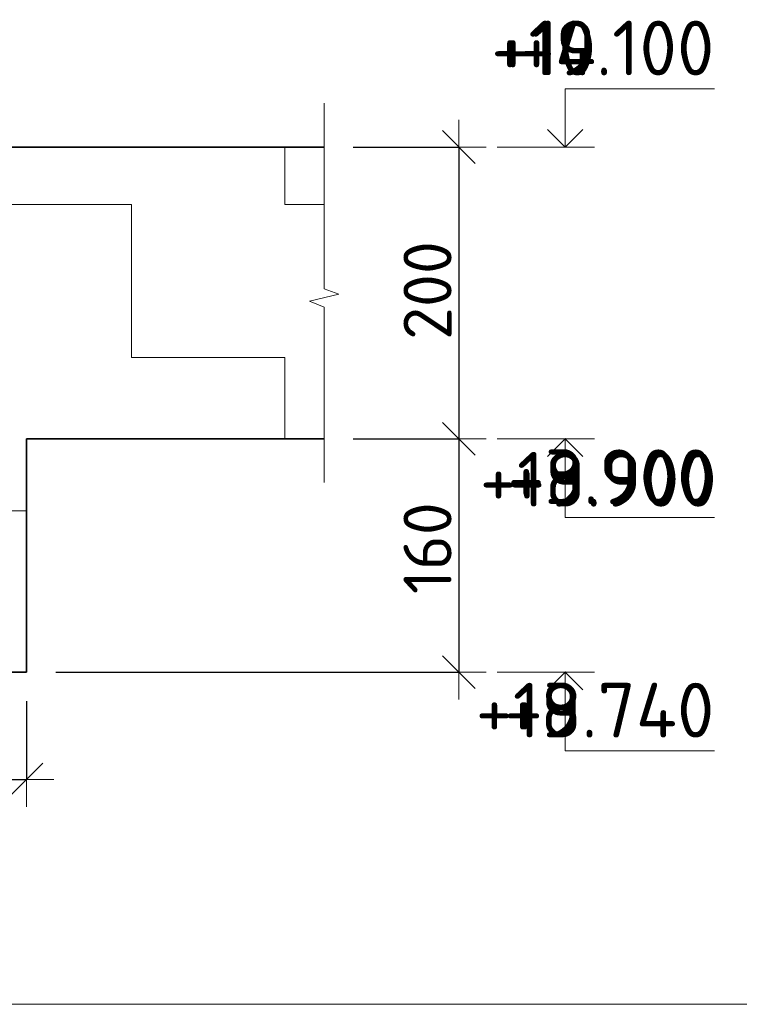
# Model space of a CAD drawing. Header units: metres. Extents: x -38 to 97, y -15 to 21.
# Tile 204 of 233: x 76.468 to 76.962, y 12.472 to 13.147. Entities that reach past the tile are written whole.
import ezdxf

# ---------------------------------------------------------------- set-up
doc = ezdxf.new("R2010")
doc.units = ezdxf.units.M
doc.header["$PDMODE"] = 65
for name, color, linetype, lineweight in [('XR$3$Размерная линия_ общее', 7, 'Continuous', 13), ('XR$4$Размерная линия_ общее', 7, 'Continuous', 13), ('XR$6$Размерная линия_ общее', 7, 'Continuous', 13)]:
    doc.layers.add(name, color=color, linetype=linetype, lineweight=lineweight)
doc.styles.add('ISOCPEUR', font='txt')
doc.dimstyles.new('DIMSTYLE_8', dxfattribs={"dimtxt": 0.033, "dimasz": 0.0375, "dimexe": 0, "dimexo": 0, "dimgap": 0.0165, "dimtad": 2, "dimdec": 0, "dimlfac": 1000, "dimrnd": 1, "dimzin": 12, "dimdsep": 46, "dimtxsty": 'ISOCPEUR', "dimblk1": 'ALL_ML_STRICH', "dimblk2": 'ALL_ML_STRICH', "dimsah": 1, "dimcen": 0, "dimclrd": 7, "dimclre": 256, "dimclrt": 7, "dimadec": 0, "dimazin": 0, "dimtfac": 1, "dimtdec": 0, "dimtix": 1, "dimtmove": 2, "dimatfit": 3, "dimfxl": 0, "dimtzin": 0, "dimlwd": 0, "dimlwe": -3, "dimarcsym": 0})
pattern_1 = [(0, (0.21, 0.21), (0.105, 0.105), [0.105, -0.105]), (90, (0.21, 0.21), (-0.105, 0.105), [0.105, -0.105])]

# ---------------------------------------------------------------- blocks, each defined once
blk = doc.blocks.new('ЭЛЕМЕНТ_УЗОРА_5')
at = {"color": 7, "linetype": 'Continuous', "lineweight": 13, "transparency": 33554687}
blk.add_line((76.67716, 12.82949), (76.67716, 12.82949), dxfattribs=at)
blk.add_lwpolyline([(76.67716, 13.08949), (76.67716, 12.96235), (76.68716, 12.95871), (76.66716, 12.95377), (76.67716, 12.94961), (76.67716, 12.82949)], dxfattribs=at)
blk = doc.blocks.new('СЛОЖНЫЙ_ОБЪЕКТ_9')
at = {"color": 7, "linetype": 'Continuous', "lineweight": 13, "transparency": 33554687}
blk.add_line((76.86254, 13.05949), (76.79587, 13.05949), dxfattribs=at)
blk.add_lwpolyline([(76.84254, 13.05949), (76.84254, 13.09949), (76.94487, 13.09949)], dxfattribs=at)
at = {"color": 7, "linetype": 'Continuous', "lineweight": 35, "transparency": 33554687}
blk.add_lwpolyline([(76.83043, 13.07159), (76.84254, 13.05949), (76.85464, 13.07159)], dxfattribs=at)
blk = doc.blocks.new('СЛОЖНЫЙ_ОБЪЕКТ_10')
at = {"color": 7, "linetype": 'Continuous', "lineweight": 13, "transparency": 33554687}
blk.add_line((76.86254, 12.85949), (76.79587, 12.85949), dxfattribs=at)
at = {"color": 7, "linetype": 'Continuous', "lineweight": 35, "transparency": 33554687}
blk.add_lwpolyline([(76.83043, 12.84738), (76.84254, 12.85949), (76.85464, 12.84738)], dxfattribs=at)
at = {"color": 7, "linetype": 'Continuous', "lineweight": 13, "transparency": 33554687}
blk.add_lwpolyline([(76.84254, 12.85949), (76.84254, 12.80549), (76.94487, 12.80549)], dxfattribs=at)
blk = doc.blocks.new('СЛОЖНЫЙ_ОБЪЕКТ_11')
at = {"color": 7, "linetype": 'Continuous', "lineweight": 13, "transparency": 33554687}
blk.add_line((76.86254, 12.69949), (76.79587, 12.69949), dxfattribs=at)
at = {"color": 7, "linetype": 'Continuous', "lineweight": 35, "transparency": 33554687}
blk.add_lwpolyline([(76.83043, 12.68738), (76.84254, 12.69949), (76.85464, 12.68738)], dxfattribs=at)
at = {"color": 7, "linetype": 'Continuous', "lineweight": 13, "transparency": 33554687}
blk.add_lwpolyline([(76.84254, 12.69949), (76.84254, 12.64549), (76.94487, 12.64549)], dxfattribs=at)
blk = doc.blocks.new('ALL_ML_STRICH')
at = {"color": 0, "linetype": 'ByBlock', "lineweight": -2}
for p, q in [((0, -0.5), (0, 0.5)), ((-0.3, -0.3), (0.3, 0.3)), ((-1, 0), (0.5, 0))]:
    blk.add_line(p, q, dxfattribs=at)
blk = doc.blocks.new('*D109')
at = {"layer": 'DEFPOINTS', "color": 7, "linetype": 'Continuous', "lineweight": 13, "transparency": 33554687}
for p in [(76.67716, 13.05949), (76.76958, 13.05949), (76.67716, 12.85949)]:
    blk.add_point(p, dxfattribs=at)
at = {"layer": 'XR$3$Размерная линия_ общее', "color": 253, "linetype": 'Continuous', "lineweight": -2, "true_color": 0xa0a0a0, "transparency": 33554687}
for p, q in [((76.69716, 13.05949), (76.76958, 13.05949)), ((76.69716, 12.85949), (76.76958, 12.85949))]:
    blk.add_line(p, q, dxfattribs=at)
at = {"layer": 'XR$3$Размерная линия_ общее', "color": 7, "linetype": 'Continuous', "lineweight": -2, "transparency": 33554687}
blk.add_line((76.76958, 13.05949), (76.76958, 12.85949), dxfattribs=at)
at = {"layer": 'XR$3$Размерная линия_ общее', "color": 7, "linetype": 'Continuous', "lineweight": 13, "transparency": 33554687, "xscale": 0.0375, "yscale": 0.0375, "zscale": 0.0375}
for p, rotation in [((76.76958, 13.05949), 90), ((76.76958, 12.85949), 270)]:
    blk.add_blockref('ALL_ML_STRICH', p, dxfattribs=dict(at, rotation=rotation))
at = {"layer": 'XR$3$Размерная линия_ общее', "color": 7, "linetype": 'Continuous', "lineweight": 13, "transparency": 33554687, "insert": (76.74808, 12.96114), "char_height": 0.033, "width": 0.099, "attachment_point": 5, "rotation": 90, "style": 'ISOCPEUR'}
blk.add_mtext('\\A1;{200}', dxfattribs=at)
blk = doc.blocks.new('*D110')
at = {"layer": 'DEFPOINTS', "color": 7, "linetype": 'Continuous', "lineweight": 13, "transparency": 33554687}
for p in [(76.67716, 12.85949), (76.76958, 12.85949), (76.47301, 12.69949)]:
    blk.add_point(p, dxfattribs=at)
at = {"layer": 'XR$3$Размерная линия_ общее', "color": 253, "linetype": 'Continuous', "lineweight": -2, "true_color": 0xa0a0a0, "transparency": 33554687}
for p, q in [((76.69716, 12.85949), (76.76958, 12.85949)), ((76.49301, 12.69949), (76.76958, 12.69949))]:
    blk.add_line(p, q, dxfattribs=at)
at = {"layer": 'XR$3$Размерная линия_ общее', "color": 7, "linetype": 'Continuous', "lineweight": -2, "transparency": 33554687}
blk.add_line((76.76958, 12.85949), (76.76958, 12.69949), dxfattribs=at)
at = {"layer": 'XR$3$Размерная линия_ общее', "color": 7, "linetype": 'Continuous', "lineweight": 13, "transparency": 33554687, "xscale": 0.0375, "yscale": 0.0375, "zscale": 0.0375}
for p, rotation in [((76.76958, 12.85949), 90), ((76.76958, 12.69949), 270)]:
    blk.add_blockref('ALL_ML_STRICH', p, dxfattribs=dict(at, rotation=rotation))
at = {"layer": 'XR$3$Размерная линия_ общее', "color": 7, "linetype": 'Continuous', "lineweight": 13, "transparency": 33554687, "insert": (76.74808, 12.78444), "char_height": 0.033, "width": 0.099, "attachment_point": 5, "rotation": 90, "style": 'ISOCPEUR'}
blk.add_mtext('\\A1;{160}', dxfattribs=at)
blk = doc.blocks.new('*D112')
at = {"layer": 'DEFPOINTS', "color": 7, "linetype": 'Continuous', "lineweight": 13, "transparency": 33554687}
for p in [(76.17301, 12.69949), (76.47301, 12.69949), (76.17301, 12.62581)]:
    blk.add_point(p, dxfattribs=at)
at = {"layer": 'XR$3$Размерная линия_ общее', "color": 253, "linetype": 'Continuous', "lineweight": -2, "true_color": 0xa0a0a0, "transparency": 33554687}
for p, q in [((76.17301, 12.67949), (76.17301, 12.62581)), ((76.47301, 12.67949), (76.47301, 12.62581))]:
    blk.add_line(p, q, dxfattribs=at)
at = {"layer": 'XR$3$Размерная линия_ общее', "color": 7, "linetype": 'Continuous', "lineweight": -2, "transparency": 33554687}
blk.add_line((76.17301, 12.62581), (76.47301, 12.62581), dxfattribs=at)
at = {"layer": 'XR$3$Размерная линия_ общее', "color": 7, "linetype": 'Continuous', "lineweight": 13, "transparency": 33554687, "xscale": 0.0375, "yscale": 0.0375, "zscale": 0.0375, "rotation": 180}
blk.add_blockref('ALL_ML_STRICH', (76.17301, 12.62581), dxfattribs=at)
at = {"layer": 'XR$3$Размерная линия_ общее', "color": 7, "linetype": 'Continuous', "lineweight": 13, "transparency": 33554687, "xscale": 0.0375, "yscale": 0.0375, "zscale": 0.0375}
blk.add_blockref('ALL_ML_STRICH', (76.47301, 12.62581), dxfattribs=at)
at = {"layer": 'XR$3$Размерная линия_ общее', "color": 7, "linetype": 'Continuous', "lineweight": 13, "transparency": 33554687, "insert": (76.32466, 12.64731), "char_height": 0.033, "width": 0.099, "attachment_point": 5, "style": 'ISOCPEUR'}
blk.add_mtext('\\A1;{300}', dxfattribs=at)
blk = doc.blocks.new('СЛОЖНЫЙ_ОБЪЕКТ_66')
at = {"color": 7, "linetype": 'Continuous', "lineweight": 13, "transparency": 33554687}
blk.add_line((76.86254, 13.05949), (76.79587, 13.05949), dxfattribs=at)
blk.add_lwpolyline([(76.84254, 13.05949), (76.84254, 13.09949), (76.94487, 13.09949)], dxfattribs=at)
at = {"color": 7, "linetype": 'Continuous', "lineweight": 35, "transparency": 33554687}
blk.add_lwpolyline([(76.83043, 13.07159), (76.84254, 13.05949), (76.85464, 13.07159)], dxfattribs=at)
blk = doc.blocks.new('СЛОЖНЫЙ_ОБЪЕКТ_67')
at = {"color": 7, "linetype": 'Continuous', "lineweight": 13, "transparency": 33554687}
blk.add_line((76.86254, 12.85949), (76.79587, 12.85949), dxfattribs=at)
at = {"color": 7, "linetype": 'Continuous', "lineweight": 35, "transparency": 33554687}
blk.add_lwpolyline([(76.83043, 12.84738), (76.84254, 12.85949), (76.85464, 12.84738)], dxfattribs=at)
at = {"color": 7, "linetype": 'Continuous', "lineweight": 13, "transparency": 33554687}
blk.add_lwpolyline([(76.84254, 12.85949), (76.84254, 12.80549), (76.94487, 12.80549)], dxfattribs=at)
blk = doc.blocks.new('СЛОЖНЫЙ_ОБЪЕКТ_68')
at = {"color": 7, "linetype": 'Continuous', "lineweight": 13, "transparency": 33554687}
blk.add_line((76.86254, 12.69949), (76.79587, 12.69949), dxfattribs=at)
at = {"color": 7, "linetype": 'Continuous', "lineweight": 35, "transparency": 33554687}
blk.add_lwpolyline([(76.83043, 12.68738), (76.84254, 12.69949), (76.85464, 12.68738)], dxfattribs=at)
at = {"color": 7, "linetype": 'Continuous', "lineweight": 13, "transparency": 33554687}
blk.add_lwpolyline([(76.84254, 12.69949), (76.84254, 12.64549), (76.94487, 12.64549)], dxfattribs=at)
blk = doc.blocks.new('ЭЛЕМЕНТ_УЗОРА_27')
at = {"color": 7, "linetype": 'Continuous', "lineweight": 13, "transparency": 33554687}
blk.add_line((76.67716, 12.82949), (76.67716, 12.82949), dxfattribs=at)
blk.add_lwpolyline([(76.67716, 13.08949), (76.67716, 12.96235), (76.68716, 12.95871), (76.66716, 12.95377), (76.67716, 12.94961), (76.67716, 12.82949)], dxfattribs=at)
blk = doc.blocks.new('*D550')
at = {"layer": 'DEFPOINTS', "color": 7, "linetype": 'Continuous', "lineweight": 13, "transparency": 33554687}
for p in [(76.67716, 13.05949), (76.76958, 13.05949), (76.67716, 12.85949)]:
    blk.add_point(p, dxfattribs=at)
at = {"layer": 'XR$4$Размерная линия_ общее', "color": 253, "linetype": 'Continuous', "lineweight": -2, "true_color": 0xa0a0a0, "transparency": 33554687}
for p, q in [((76.69716, 13.05949), (76.76958, 13.05949)), ((76.69716, 12.85949), (76.76958, 12.85949))]:
    blk.add_line(p, q, dxfattribs=at)
at = {"layer": 'XR$4$Размерная линия_ общее', "color": 7, "linetype": 'Continuous', "lineweight": -2, "transparency": 33554687}
blk.add_line((76.76958, 13.05949), (76.76958, 12.85949), dxfattribs=at)
at = {"layer": 'XR$4$Размерная линия_ общее', "color": 7, "linetype": 'Continuous', "lineweight": 13, "transparency": 33554687, "xscale": 0.0375, "yscale": 0.0375, "zscale": 0.0375}
for p, rotation in [((76.76958, 13.05949), 90), ((76.76958, 12.85949), 270)]:
    blk.add_blockref('ALL_ML_STRICH', p, dxfattribs=dict(at, rotation=rotation))
at = {"layer": 'XR$4$Размерная линия_ общее', "color": 7, "linetype": 'Continuous', "lineweight": 13, "transparency": 33554687, "insert": (76.74808, 12.96114), "char_height": 0.033, "width": 0.099, "attachment_point": 5, "rotation": 90, "style": 'ISOCPEUR'}
blk.add_mtext('\\A1;{200}', dxfattribs=at)
blk = doc.blocks.new('*D551')
at = {"layer": 'DEFPOINTS', "color": 7, "linetype": 'Continuous', "lineweight": 13, "transparency": 33554687}
for p in [(76.67716, 12.85949), (76.76958, 12.85949), (76.47301, 12.69949)]:
    blk.add_point(p, dxfattribs=at)
at = {"layer": 'XR$4$Размерная линия_ общее', "color": 253, "linetype": 'Continuous', "lineweight": -2, "true_color": 0xa0a0a0, "transparency": 33554687}
for p, q in [((76.69716, 12.85949), (76.76958, 12.85949)), ((76.49301, 12.69949), (76.76958, 12.69949))]:
    blk.add_line(p, q, dxfattribs=at)
at = {"layer": 'XR$4$Размерная линия_ общее', "color": 7, "linetype": 'Continuous', "lineweight": -2, "transparency": 33554687}
blk.add_line((76.76958, 12.85949), (76.76958, 12.69949), dxfattribs=at)
at = {"layer": 'XR$4$Размерная линия_ общее', "color": 7, "linetype": 'Continuous', "lineweight": 13, "transparency": 33554687, "xscale": 0.0375, "yscale": 0.0375, "zscale": 0.0375}
for p, rotation in [((76.76958, 12.85949), 90), ((76.76958, 12.69949), 270)]:
    blk.add_blockref('ALL_ML_STRICH', p, dxfattribs=dict(at, rotation=rotation))
at = {"layer": 'XR$4$Размерная линия_ общее', "color": 7, "linetype": 'Continuous', "lineweight": 13, "transparency": 33554687, "insert": (76.74808, 12.78444), "char_height": 0.033, "width": 0.099, "attachment_point": 5, "rotation": 90, "style": 'ISOCPEUR'}
blk.add_mtext('\\A1;{160}', dxfattribs=at)
blk = doc.blocks.new('*D553')
at = {"layer": 'DEFPOINTS', "color": 7, "linetype": 'Continuous', "lineweight": 13, "transparency": 33554687}
for p in [(76.17301, 12.69949), (76.47301, 12.69949), (76.17301, 12.62581)]:
    blk.add_point(p, dxfattribs=at)
at = {"layer": 'XR$4$Размерная линия_ общее', "color": 253, "linetype": 'Continuous', "lineweight": -2, "true_color": 0xa0a0a0, "transparency": 33554687}
for p, q in [((76.17301, 12.67949), (76.17301, 12.62581)), ((76.47301, 12.67949), (76.47301, 12.62581))]:
    blk.add_line(p, q, dxfattribs=at)
at = {"layer": 'XR$4$Размерная линия_ общее', "color": 7, "linetype": 'Continuous', "lineweight": -2, "transparency": 33554687}
blk.add_line((76.17301, 12.62581), (76.47301, 12.62581), dxfattribs=at)
at = {"layer": 'XR$4$Размерная линия_ общее', "color": 7, "linetype": 'Continuous', "lineweight": 13, "transparency": 33554687, "xscale": 0.0375, "yscale": 0.0375, "zscale": 0.0375, "rotation": 180}
blk.add_blockref('ALL_ML_STRICH', (76.17301, 12.62581), dxfattribs=at)
at = {"layer": 'XR$4$Размерная линия_ общее', "color": 7, "linetype": 'Continuous', "lineweight": 13, "transparency": 33554687, "xscale": 0.0375, "yscale": 0.0375, "zscale": 0.0375}
blk.add_blockref('ALL_ML_STRICH', (76.47301, 12.62581), dxfattribs=at)
at = {"layer": 'XR$4$Размерная линия_ общее', "color": 7, "linetype": 'Continuous', "lineweight": 13, "transparency": 33554687, "insert": (76.32466, 12.64731), "char_height": 0.033, "width": 0.099, "attachment_point": 5, "style": 'ISOCPEUR'}
blk.add_mtext('\\A1;{300}', dxfattribs=at)
blk = doc.blocks.new('СЛОЖНЫЙ_ОБЪЕКТ_89')
at = {"color": 7, "linetype": 'Continuous', "lineweight": 13, "transparency": 33554687}
blk.add_line((76.86254, 13.05949), (76.79587, 13.05949), dxfattribs=at)
blk.add_lwpolyline([(76.84254, 13.05949), (76.84254, 13.09949), (76.94487, 13.09949)], dxfattribs=at)
at = {"color": 7, "linetype": 'Continuous', "lineweight": 35, "transparency": 33554687}
blk.add_lwpolyline([(76.83043, 13.07159), (76.84254, 13.05949), (76.85464, 13.07159)], dxfattribs=at)
blk = doc.blocks.new('СЛОЖНЫЙ_ОБЪЕКТ_90')
at = {"color": 7, "linetype": 'Continuous', "lineweight": 13, "transparency": 33554687}
blk.add_line((76.86254, 12.85949), (76.79587, 12.85949), dxfattribs=at)
at = {"color": 7, "linetype": 'Continuous', "lineweight": 35, "transparency": 33554687}
blk.add_lwpolyline([(76.83043, 12.84738), (76.84254, 12.85949), (76.85464, 12.84738)], dxfattribs=at)
at = {"color": 7, "linetype": 'Continuous', "lineweight": 13, "transparency": 33554687}
blk.add_lwpolyline([(76.84254, 12.85949), (76.84254, 12.80549), (76.94487, 12.80549)], dxfattribs=at)
blk = doc.blocks.new('СЛОЖНЫЙ_ОБЪЕКТ_91')
at = {"color": 7, "linetype": 'Continuous', "lineweight": 13, "transparency": 33554687}
blk.add_line((76.86254, 12.69949), (76.79587, 12.69949), dxfattribs=at)
at = {"color": 7, "linetype": 'Continuous', "lineweight": 35, "transparency": 33554687}
blk.add_lwpolyline([(76.83043, 12.68738), (76.84254, 12.69949), (76.85464, 12.68738)], dxfattribs=at)
at = {"color": 7, "linetype": 'Continuous', "lineweight": 13, "transparency": 33554687}
blk.add_lwpolyline([(76.84254, 12.69949), (76.84254, 12.64549), (76.94487, 12.64549)], dxfattribs=at)
blk = doc.blocks.new('ЭЛЕМЕНТ_УЗОРА_42')
at = {"color": 7, "linetype": 'Continuous', "lineweight": 13, "transparency": 33554687}
blk.add_line((76.67716, 12.82949), (76.67716, 12.82949), dxfattribs=at)
blk.add_lwpolyline([(76.67716, 13.08949), (76.67716, 12.96235), (76.68716, 12.95871), (76.66716, 12.95377), (76.67716, 12.94961), (76.67716, 12.82949)], dxfattribs=at)
blk = doc.blocks.new('*D962')
at = {"layer": 'DEFPOINTS', "color": 7, "linetype": 'Continuous', "lineweight": 13, "transparency": 33554687}
for p in [(76.67716, 13.05949), (76.76958, 13.05949), (76.67716, 12.85949)]:
    blk.add_point(p, dxfattribs=at)
at = {"layer": 'XR$6$Размерная линия_ общее', "color": 253, "linetype": 'Continuous', "lineweight": -2, "true_color": 0xa0a0a0, "transparency": 33554687}
for p, q in [((76.69716, 13.05949), (76.76958, 13.05949)), ((76.69716, 12.85949), (76.76958, 12.85949))]:
    blk.add_line(p, q, dxfattribs=at)
at = {"layer": 'XR$6$Размерная линия_ общее', "color": 7, "linetype": 'Continuous', "lineweight": -2, "transparency": 33554687}
blk.add_line((76.76958, 13.05949), (76.76958, 12.85949), dxfattribs=at)
at = {"layer": 'XR$6$Размерная линия_ общее', "color": 7, "linetype": 'Continuous', "lineweight": 13, "transparency": 33554687, "xscale": 0.0375, "yscale": 0.0375, "zscale": 0.0375}
for p, rotation in [((76.76958, 13.05949), 90), ((76.76958, 12.85949), 270)]:
    blk.add_blockref('ALL_ML_STRICH', p, dxfattribs=dict(at, rotation=rotation))
at = {"layer": 'XR$6$Размерная линия_ общее', "color": 7, "linetype": 'Continuous', "lineweight": 13, "transparency": 33554687, "insert": (76.74808, 12.96114), "char_height": 0.033, "width": 0.099, "attachment_point": 5, "rotation": 90, "style": 'ISOCPEUR'}
blk.add_mtext('\\A1;{200}', dxfattribs=at)
blk = doc.blocks.new('*D963')
at = {"layer": 'DEFPOINTS', "color": 7, "linetype": 'Continuous', "lineweight": 13, "transparency": 33554687}
for p in [(76.67716, 12.85949), (76.76958, 12.85949), (76.47301, 12.69949)]:
    blk.add_point(p, dxfattribs=at)
at = {"layer": 'XR$6$Размерная линия_ общее', "color": 253, "linetype": 'Continuous', "lineweight": -2, "true_color": 0xa0a0a0, "transparency": 33554687}
for p, q in [((76.69716, 12.85949), (76.76958, 12.85949)), ((76.49301, 12.69949), (76.76958, 12.69949))]:
    blk.add_line(p, q, dxfattribs=at)
at = {"layer": 'XR$6$Размерная линия_ общее', "color": 7, "linetype": 'Continuous', "lineweight": -2, "transparency": 33554687}
blk.add_line((76.76958, 12.85949), (76.76958, 12.69949), dxfattribs=at)
at = {"layer": 'XR$6$Размерная линия_ общее', "color": 7, "linetype": 'Continuous', "lineweight": 13, "transparency": 33554687, "xscale": 0.0375, "yscale": 0.0375, "zscale": 0.0375}
for p, rotation in [((76.76958, 12.85949), 90), ((76.76958, 12.69949), 270)]:
    blk.add_blockref('ALL_ML_STRICH', p, dxfattribs=dict(at, rotation=rotation))
at = {"layer": 'XR$6$Размерная линия_ общее', "color": 7, "linetype": 'Continuous', "lineweight": 13, "transparency": 33554687, "insert": (76.74808, 12.78444), "char_height": 0.033, "width": 0.099, "attachment_point": 5, "rotation": 90, "style": 'ISOCPEUR'}
blk.add_mtext('\\A1;{160}', dxfattribs=at)
blk = doc.blocks.new('*D965')
at = {"layer": 'DEFPOINTS', "color": 7, "linetype": 'Continuous', "lineweight": 13, "transparency": 33554687}
for p in [(76.17301, 12.69949), (76.47301, 12.69949), (76.17301, 12.62581)]:
    blk.add_point(p, dxfattribs=at)
at = {"layer": 'XR$6$Размерная линия_ общее', "color": 253, "linetype": 'Continuous', "lineweight": -2, "true_color": 0xa0a0a0, "transparency": 33554687}
for p, q in [((76.17301, 12.67949), (76.17301, 12.62581)), ((76.47301, 12.67949), (76.47301, 12.62581))]:
    blk.add_line(p, q, dxfattribs=at)
at = {"layer": 'XR$6$Размерная линия_ общее', "color": 7, "linetype": 'Continuous', "lineweight": -2, "transparency": 33554687}
blk.add_line((76.17301, 12.62581), (76.47301, 12.62581), dxfattribs=at)
at = {"layer": 'XR$6$Размерная линия_ общее', "color": 7, "linetype": 'Continuous', "lineweight": 13, "transparency": 33554687, "xscale": 0.0375, "yscale": 0.0375, "zscale": 0.0375, "rotation": 180}
blk.add_blockref('ALL_ML_STRICH', (76.17301, 12.62581), dxfattribs=at)
at = {"layer": 'XR$6$Размерная линия_ общее', "color": 7, "linetype": 'Continuous', "lineweight": 13, "transparency": 33554687, "xscale": 0.0375, "yscale": 0.0375, "zscale": 0.0375}
blk.add_blockref('ALL_ML_STRICH', (76.47301, 12.62581), dxfattribs=at)
at = {"layer": 'XR$6$Размерная линия_ общее', "color": 7, "linetype": 'Continuous', "lineweight": 13, "transparency": 33554687, "insert": (76.32466, 12.64731), "char_height": 0.033, "width": 0.099, "attachment_point": 5, "style": 'ISOCPEUR'}
blk.add_mtext('\\A1;{300}', dxfattribs=at)

msp = doc.modelspace()

# ---------------------------------------------------------------- hatches: boundary and pattern name
at = {"linetype": 'Continuous', "lineweight": 13, "transparency": 33554687}
h = msp.add_hatch(dxfattribs=at)
h.set_pattern_fill('____', scale=0.105, style=0, pattern_type=2)
h.set_pattern_definition(pattern_1)
h.paths.add_polyline_path([(76.17301, 13.05949), (76.17301, 12.69949), (76.47301, 12.69949), (76.47301, 12.85949), (76.67716, 12.85949), (76.67716, 13.05949)], flags=0)
h = msp.add_hatch(dxfattribs=at)
h.set_pattern_fill('____', scale=0.105, style=0, pattern_type=2)
h.set_pattern_definition(pattern_1)
h.paths.add_polyline_path([(76.17301, 13.05949), (76.17301, 12.69949), (76.47301, 12.69949), (76.47301, 12.85949), (76.67716, 12.85949), (76.67716, 13.05949)], flags=0)
h = msp.add_hatch(dxfattribs=at)
h.set_pattern_fill('____', scale=0.105, style=0, pattern_type=2)
h.set_pattern_definition(pattern_1)
h.paths.add_polyline_path([(76.17301, 13.05949), (76.17301, 12.69949), (76.47301, 12.69949), (76.47301, 12.85949), (76.67716, 12.85949), (76.67716, 13.05949)], flags=0)

# ---------------------------------------------------------------- linework, layer by layer
at = {"color": 7, "linetype": 'Continuous', "lineweight": 35, "transparency": 33554687}
for p, q in [((76.67716, 13.05949), (76.17301, 13.05949)), ((76.67716, 13.05949), (76.17301, 13.05949)), ((76.67716, 13.05949), (76.17301, 13.05949)), ((76.47301, 12.69949), (76.47301, 12.85949)), ((76.47301, 12.85949), (76.67716, 12.85949)), ((76.47301, 12.69949), (76.47301, 12.85949)), ((76.47301, 12.85949), (76.67716, 12.85949)), ((76.47301, 12.69949), (76.47301, 12.85949)), ((76.47301, 12.85949), (76.67716, 12.85949)), ((76.17301, 12.69949), (76.47301, 12.69949)), ((76.17301, 12.69949), (76.47301, 12.69949)), ((76.17301, 12.69949), (76.47301, 12.69949))]:
    msp.add_line(p, q, dxfattribs=at)
at = {"color": 7, "linetype": 'Continuous', "lineweight": 13, "transparency": 33554687}
msp.add_line((86.41979, 12.47171), (67.91979, 12.47171), dxfattribs=at)

# ---------------------------------------------------------------- block references
at = {"color": 7, "linetype": 'Continuous', "lineweight": 35, "transparency": 33554687}
for name in ['СЛОЖНЫЙ_ОБЪЕКТ_9', 'СЛОЖНЫЙ_ОБЪЕКТ_66', 'СЛОЖНЫЙ_ОБЪЕКТ_89', 'СЛОЖНЫЙ_ОБЪЕКТ_10', 'СЛОЖНЫЙ_ОБЪЕКТ_67', 'СЛОЖНЫЙ_ОБЪЕКТ_90', 'СЛОЖНЫЙ_ОБЪЕКТ_11', 'СЛОЖНЫЙ_ОБЪЕКТ_68', 'СЛОЖНЫЙ_ОБЪЕКТ_91']:
    msp.add_blockref(name, (0, 0), dxfattribs=at)
at = {"color": 7, "linetype": 'Continuous', "lineweight": 13, "transparency": 33554687}
for name in ['ЭЛЕМЕНТ_УЗОРА_5', 'ЭЛЕМЕНТ_УЗОРА_27', 'ЭЛЕМЕНТ_УЗОРА_42']:
    msp.add_blockref(name, (0, 0), dxfattribs=at)

# ---------------------------------------------------------------- texts
at = {"color": 7, "linetype": 'Continuous', "lineweight": 13, "transparency": 33554687, "char_height": 0.0375, "attachment_point": 9, "style": 'ISOCPEUR'}
for s, insert, width in [('\\A1;{\\fISOCPEUR|i0|b0;\\H0.037500;\\W1.000000;\\C7;+10.100}\\P', (76.94487, 13.10865), 0.1701064), ('\\A1;{\\fISOCPEUR|i0|b0;\\H0.037500;\\W1.000000;\\C7;+19.100}\\P', (76.94487, 13.10865), 0.1701064), ('\\A1;{\\fISOCPEUR|i0|b0;\\H0.037500;\\W1.000000;\\C7;+4.100}\\P', (76.94487, 13.10865), 0.1556707), ('\\A1;{\\fISOCPEUR|i0|b0;\\H0.037500;\\W1.000000;\\C7;+18.900}\\P', (76.94658, 12.81295), 0.1784043), ('\\A1;{\\fISOCPEUR|i0|b0;\\H0.037500;\\W1.000000;\\C7;+3.900}\\P', (76.94487, 12.81465), 0.1603125), ('\\A1;{\\fISOCPEUR|i0|b0;\\H0.037500;\\W1.000000;\\C7;+9.900}\\P', (76.94658, 12.81295), 0.1603125), ('\\A1;{\\fISOCPEUR|i0|b0;\\H0.037500;\\W1.000000;\\C7;+18.740}\\P', (76.94487, 12.65465), 0.1821875), ('\\A1;{\\fISOCPEUR|i0|b0;\\H0.037500;\\W1.000000;\\C7;+3.740}\\P', (76.94487, 12.65465), 0.1640854), ('\\A1;{\\fISOCPEUR|i0|b0;\\H0.037500;\\W1.000000;\\C7;+9.740}\\P', (76.94487, 12.65465), 0.1640854)]:
    msp.add_mtext(s, dxfattribs=dict(at, insert=insert, width=width))

# ---------------------------------------------------------------- dimensions: what is measured, and where the dimension line sits
at = {"layer": 'XR$3$Размерная линия_ общее', "color": 7, "linetype": 'Continuous', "lineweight": 13, "transparency": 33554687}
for base, p1, p2, picture, middle in [((76.76958, 12.85949), (76.69716, 13.05949), (76.69716, 12.85949), '*D109', (76.74808, 12.96114)), ((76.76958, 12.69949), (76.69716, 12.85949), (76.49301, 12.69949), '*D110', (76.74808, 12.78444))]:
    dim = msp.add_linear_dim(base=base, p1=p1, p2=p2, angle=270, dimstyle='DIMSTYLE_8', override={"dimpost": '<>', "dimclrd": 7, "dimclre": 253, "dimclrt": 7, "dimlwd": 0, "dimlwe": 65533}, dxfattribs=at)
    dim.commit()
    dim.dimension.update_dxf_attribs({"geometry": picture, "text_midpoint": middle, "dimtype": 160})
dim = msp.add_linear_dim(base=(76.47301, 12.62581), p1=(76.17301, 12.67949), p2=(76.47301, 12.67949), dimstyle='DIMSTYLE_8', override={"dimpost": '<>', "dimclrd": 7, "dimclre": 253, "dimclrt": 7, "dimlwd": 0, "dimlwe": 65533}, dxfattribs=at)
dim.commit()
dim.dimension.update_dxf_attribs({"geometry": '*D112', "text_midpoint": (76.32466, 12.64731), "dimtype": 160})
at = {"layer": 'XR$4$Размерная линия_ общее', "color": 7, "linetype": 'Continuous', "lineweight": 13, "transparency": 33554687}
for base, p1, p2, picture, middle in [((76.76958, 12.85949), (76.69716, 13.05949), (76.69716, 12.85949), '*D550', (76.74808, 12.96114)), ((76.76958, 12.69949), (76.69716, 12.85949), (76.49301, 12.69949), '*D551', (76.74808, 12.78444))]:
    dim = msp.add_linear_dim(base=base, p1=p1, p2=p2, angle=270, dimstyle='DIMSTYLE_8', override={"dimpost": '<>', "dimclrd": 7, "dimclre": 253, "dimclrt": 7, "dimlwd": 0, "dimlwe": 65533}, dxfattribs=at)
    dim.commit()
    dim.dimension.update_dxf_attribs({"geometry": picture, "text_midpoint": middle, "dimtype": 160})
dim = msp.add_linear_dim(base=(76.47301, 12.62581), p1=(76.17301, 12.67949), p2=(76.47301, 12.67949), dimstyle='DIMSTYLE_8', override={"dimpost": '<>', "dimclrd": 7, "dimclre": 253, "dimclrt": 7, "dimlwd": 0, "dimlwe": 65533}, dxfattribs=at)
dim.commit()
dim.dimension.update_dxf_attribs({"geometry": '*D553', "text_midpoint": (76.32466, 12.64731), "dimtype": 160})
at = {"layer": 'XR$6$Размерная линия_ общее', "color": 7, "linetype": 'Continuous', "lineweight": 13, "transparency": 33554687}
for base, p1, p2, picture, middle in [((76.76958, 12.85949), (76.69716, 13.05949), (76.69716, 12.85949), '*D962', (76.74808, 12.96114)), ((76.76958, 12.69949), (76.69716, 12.85949), (76.49301, 12.69949), '*D963', (76.74808, 12.78444))]:
    dim = msp.add_linear_dim(base=base, p1=p1, p2=p2, angle=270, dimstyle='DIMSTYLE_8', override={"dimpost": '<>', "dimclrd": 7, "dimclre": 253, "dimclrt": 7, "dimlwd": 0, "dimlwe": 65533}, dxfattribs=at)
    dim.commit()
    dim.dimension.update_dxf_attribs({"geometry": picture, "text_midpoint": middle, "dimtype": 160})
dim = msp.add_linear_dim(base=(76.47301, 12.62581), p1=(76.17301, 12.67949), p2=(76.47301, 12.67949), dimstyle='DIMSTYLE_8', override={"dimpost": '<>', "dimclrd": 7, "dimclre": 253, "dimclrt": 7, "dimlwd": 0, "dimlwe": 65533}, dxfattribs=at)
dim.commit()
dim.dimension.update_dxf_attribs({"geometry": '*D965', "text_midpoint": (76.32466, 12.64731), "dimtype": 160})

doc.saveas('drawing.dxf')
